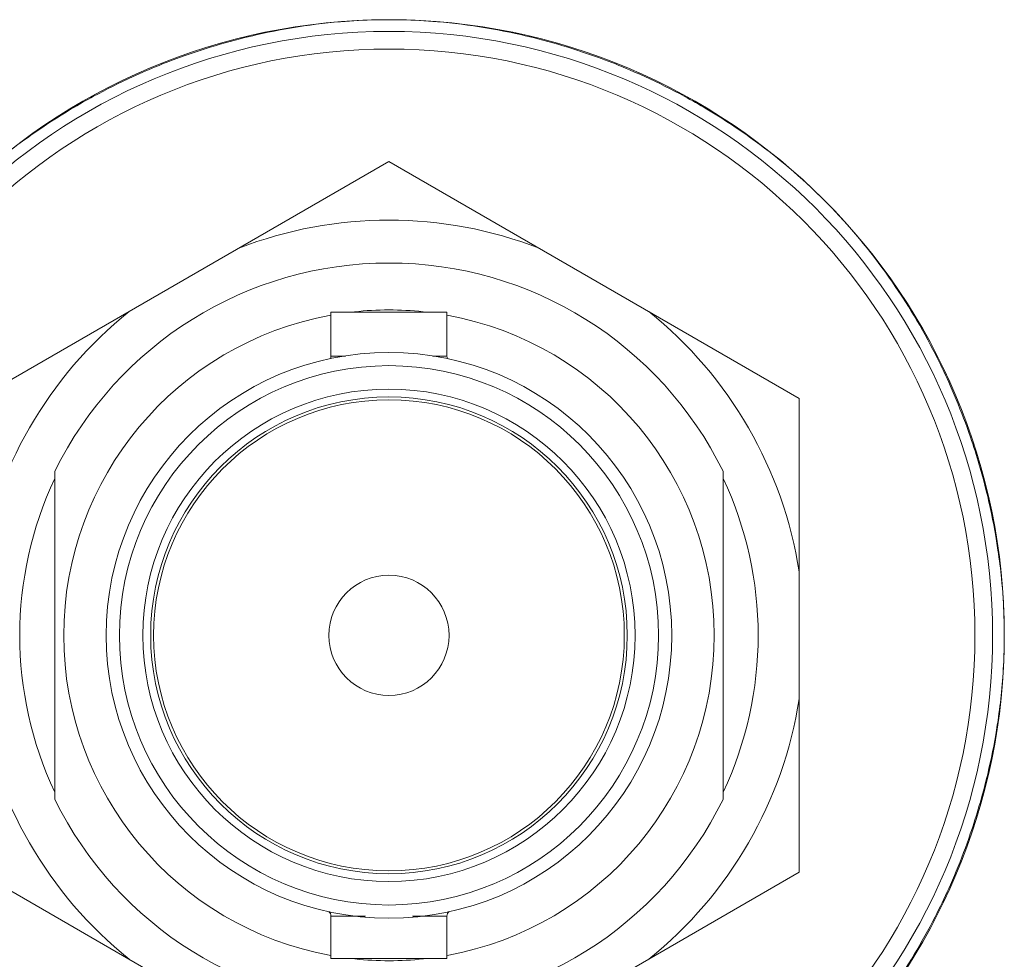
# Model space of a CAD drawing. Header units: millimetres. Extents: x 3925 to 5043, y -86 to 778.
# Tile 67 of 256: x 4286.31 to 4290.51, y -8.04 to -4.04. Entities that reach past the tile are written whole.
import ezdxf

# ---------------------------------------------------------------- set-up
doc = ezdxf.new("R2010")
doc.units = ezdxf.units.MM
doc.header["$LTSCALE"] = 46.255
for name, color, linetype in [('61-8RRB5G101DXF_CONTINUOUS_LINE', 7, 'CONTINUOUS'), ('BNC_75_-BLR-DXF_CONTINUOUS_LINE', 7, 'CONTINUOUS'), ('H30K-IO-LABEDXF_CONTINUOUS_LINE', 7, 'CONTINUOUS'), ('H30K-REAR-CODXF_CONTINUOUS_LINE', 7, 'CONTINUOUS'), ('LABEL-IO-H30DXF_CONTINUOUS_LINE', 7, 'CONTINUOUS')]:
    doc.layers.add(name, color=color, linetype=linetype)

msp = doc.modelspace()

# ---------------------------------------------------------------- linework, layer by layer
at = {"layer": '61-8RRB5G101DXF_CONTINUOUS_LINE', "color": 7, "linetype": 'Continuous', "lineweight": 0}
for p, q in [((4286.1338, -5.6511), (4287.8838, -4.6407)), ((4287.8838, -4.6407), (4289.6338, -5.6511)), ((4289.6338, -7.6718), (4289.6338, -5.6511)), ((4286.1338, -7.6718), (4287.8838, -8.6821)), ((4287.8838, -8.6821), (4289.6338, -7.6718))]:
    msp.add_line(p, q, dxfattribs=at)
for radius, start, end in [(1.7707, 68.7749, 111.2251), (1.7707, 128.7749, 171.2251), (1.7707, 8.7749, 51.2251), (1.575, 154.8793, 205.1207), (1.575, 334.8793, 25.1207), (1.7707, 188.7749, 231.2251), (1.7707, 308.7749, 351.2251)]:
    msp.add_arc((4287.8838, -6.6614), radius, start, end, dxfattribs=at)
at = {"layer": 'BNC_75_-BLR-DXF_CONTINUOUS_LINE', "color": 7, "linetype": 'Continuous', "lineweight": 0}
for p, q in [((4287.6363, -5.2839), (4287.6363, -5.4714)), ((4287.6363, -5.2839), (4288.1313, -5.2839)), ((4288.1313, -5.2839), (4288.1313, -5.4714)), ((4287.6986, -5.4714), (4287.6363, -5.4714)), ((4288.1313, -5.4714), (4288.0711, -5.4714)), ((4286.4588, -5.9618), (4286.4588, -7.3611)), ((4289.3088, -7.3611), (4289.3088, -5.9618)), ((4287.6363, -7.8589), (4287.6363, -8.0389)), ((4287.6363, -7.8589), (4287.7837, -7.8589)), ((4287.9842, -7.8589), (4288.1313, -7.8589)), ((4288.1313, -7.8589), (4288.1313, -8.0389)), ((4288.1313, -8.0389), (4287.6363, -8.0389))]:
    msp.add_line(p, q, dxfattribs=at)
for radius in [1.2063, 1.1499, 1.0499, 1.0165, 1.004, 0.2562]:
    msp.add_circle((4287.8838, -6.6614), radius, dxfattribs=at)
for centre, radius, start, end in [((4287.8838, -6.6614), 1.5875, 26.1507, 153.8493), ((4287.8838, -6.6614), 1.3875, 83.9832, 96.0848), ((4287.8838, -6.6614), 1.3875, 100.3101, 259.6929), ((4287.8838, -6.6614), 1.3875, 280.3101, 79.6929), ((4287.6113, -5.4714), 0.025, 335.7156, 0), ((4288.1563, -5.4714), 0.025, 180, 204.283), ((4287.8838, -6.6614), 1.5875, 206.1507, 333.8493), ((4287.6113, -7.8589), 0.025, 0, 52.1869), ((4288.1563, -7.8589), 0.025, 127.807, 180), ((4287.8838, -6.6614), 1.3875, 263.9832, 276.0848)]:
    msp.add_arc(centre, radius, start, end, dxfattribs=at)
at = {"layer": 'H30K-IO-LABEDXF_CONTINUOUS_LINE', "color": 7, "linetype": 'Continuous', "lineweight": 0}
for p, q in [((4287.6764, -4.0451), (4287.6971, -4.0435)), ((4288.0705, -4.0435), (4288.0914, -4.0452)), ((4289.5054, -4.5985), (4289.5328, -4.6201)), ((4290.0314, -5.1554), (4290.0439, -5.1737)), ((4290.0439, -5.1737), (4290.0562, -5.192)), ((4290.4724, -6.238), (4290.4758, -6.258)), ((4290.4758, -6.258), (4290.4789, -6.2779)), ((4290.4789, -6.2779), (4290.4819, -6.2979)), ((4290.4789, -7.0449), (4290.4757, -7.0652)), ((4290.482, -7.0246), (4290.4789, -7.0449)), ((4290.4757, -7.0652), (4290.4723, -7.0855))]:
    msp.add_line(p, q, dxfattribs=at)
for points in [[(4287.3435, -4.0954), (4287.369, -4.09), (4287.3945, -4.0848), (4287.4201, -4.0799), (4287.4456, -4.0753), (4287.4712, -4.0709), (4287.4968, -4.0668), (4287.5224, -4.0629), (4287.5481, -4.0593), (4287.5737, -4.0559), (4287.5994, -4.0528), (4287.6251, -4.05), (4287.6507, -4.0474), (4287.6764, -4.0451)], [(4287.6971, -4.0435), (4287.7158, -4.0421), (4287.7345, -4.0409), (4287.7532, -4.0398), (4287.7719, -4.0389), (4287.7906, -4.0381), (4287.8092, -4.0375), (4287.8279, -4.037), (4287.8465, -4.0366), (4287.8652, -4.0364), (4287.8838, -4.0363)], [(4287.8838, -4.0363), (4287.9024, -4.0364), (4287.9211, -4.0366), (4287.9397, -4.037), (4287.9584, -4.0375), (4287.977, -4.0381), (4287.9957, -4.0389), (4288.0144, -4.0398), (4288.0331, -4.0409), (4288.0518, -4.0421), (4288.0705, -4.0435)], [(4288.0914, -4.0452), (4288.117, -4.0475), (4288.1427, -4.05), (4288.1683, -4.0528), (4288.1939, -4.0559), (4288.2195, -4.0593), (4288.2451, -4.0629), (4288.2707, -4.0667), (4288.2963, -4.0709), (4288.3219, -4.0752), (4288.3474, -4.0799), (4288.3729, -4.0848), (4288.3984, -4.0899), (4288.4238, -4.0953)], [(4287.2497, -4.1175), (4287.263, -4.1142), (4287.2764, -4.1108), (4287.2898, -4.1076), (4287.3032, -4.1044), (4287.3166, -4.1013), (4287.3301, -4.0983), (4287.3435, -4.0954)], [(4288.4238, -4.0953), (4288.4374, -4.0983), (4288.4509, -4.1013), (4288.4644, -4.1045), (4288.4779, -4.1077), (4288.4914, -4.1109), (4288.5049, -4.1142), (4288.5184, -4.1177)], [(4286.9941, -4.1964), (4287.0151, -4.1888), (4287.0362, -4.1815), (4287.0574, -4.1743), (4287.0786, -4.1673), (4287.0998, -4.1604), (4287.1211, -4.1538), (4287.1424, -4.1473), (4287.1638, -4.141), (4287.1852, -4.1348), (4287.2067, -4.1289), (4287.2281, -4.1231), (4287.2497, -4.1175)], [(4288.5184, -4.1177), (4288.5398, -4.1232), (4288.5612, -4.129), (4288.5826, -4.1349), (4288.6039, -4.141), (4288.6252, -4.1473), (4288.6465, -4.1538), (4288.6677, -4.1604), (4288.6889, -4.1672), (4288.71, -4.1742), (4288.731, -4.1813), (4288.7521, -4.1887), (4288.773, -4.1962)], [(4286.8581, -4.2499), (4286.8731, -4.2436), (4286.8881, -4.2373), (4286.9032, -4.2312), (4286.9182, -4.2252), (4286.9333, -4.2192), (4286.9485, -4.2134), (4286.9637, -4.2076), (4286.9789, -4.2019), (4286.9941, -4.1964)], [(4288.773, -4.1962), (4288.7884, -4.2018), (4288.8037, -4.2075), (4288.819, -4.2133), (4288.8343, -4.2193), (4288.8495, -4.2252), (4288.8647, -4.2313), (4288.8799, -4.2375), (4288.8951, -4.2438), (4288.9102, -4.2501)], [(4286.6234, -4.363), (4286.6443, -4.3518), (4286.6653, -4.3407), (4286.6864, -4.3299), (4286.7075, -4.3192), (4286.7288, -4.3088), (4286.7501, -4.2985), (4286.7716, -4.2884), (4286.7931, -4.2785), (4286.8147, -4.2687), (4286.8364, -4.2592), (4286.8581, -4.2499)], [(4288.9102, -4.2501), (4288.9318, -4.2594), (4288.9533, -4.2689), (4288.9748, -4.2786), (4288.9962, -4.2885), (4289.0175, -4.2985), (4289.0388, -4.3087), (4289.0599, -4.3192), (4289.081, -4.3298), (4289.1019, -4.3405), (4289.1228, -4.3515), (4289.1436, -4.3627)], [(4286.5284, -4.417), (4286.5401, -4.4101), (4286.5519, -4.4032), (4286.5638, -4.3963), (4286.5756, -4.3895), (4286.5875, -4.3828), (4286.5994, -4.3761), (4286.6114, -4.3695), (4286.6234, -4.363)], [(4289.1436, -4.3627), (4289.1558, -4.3693), (4289.1679, -4.376), (4289.18, -4.3828), (4289.1921, -4.3896), (4289.2041, -4.3965), (4289.2162, -4.4035), (4289.2281, -4.4105), (4289.2401, -4.4175)], [(4286.2616, -4.599), (4286.2813, -4.5838), (4286.3011, -4.5689), (4286.3211, -4.5541), (4286.3413, -4.5395), (4286.3615, -4.5251), (4286.3819, -4.5109), (4286.4025, -4.4969), (4286.4231, -4.4831), (4286.4439, -4.4695), (4286.4649, -4.4561), (4286.4859, -4.4429), (4286.5071, -4.4299), (4286.5284, -4.417)], [(4289.2401, -4.4175), (4289.2612, -4.4303), (4289.2823, -4.4433), (4289.3032, -4.4564), (4289.324, -4.4698), (4289.3447, -4.4833), (4289.3653, -4.497), (4289.3857, -4.511), (4289.406, -4.5251), (4289.4261, -4.5394), (4289.4462, -4.5539), (4289.466, -4.5686), (4289.4858, -4.5834), (4289.5054, -4.5985)], [(4289.5328, -4.6201), (4289.5525, -4.636), (4289.572, -4.652), (4289.5913, -4.6683), (4289.6105, -4.6847), (4289.6295, -4.7014), (4289.6484, -4.7182), (4289.667, -4.7352), (4289.6855, -4.7524), (4289.7039, -4.7698), (4289.722, -4.7874), (4289.74, -4.8052), (4289.7566, -4.822), (4289.7731, -4.839), (4289.7894, -4.8561), (4289.8056, -4.8734)], [(4289.8056, -4.8734), (4289.8231, -4.8925), (4289.8403, -4.9117), (4289.8573, -4.9311), (4289.8742, -4.9506), (4289.8908, -4.9704), (4289.9072, -4.9903), (4289.9235, -5.0104), (4289.9395, -5.0306), (4289.9553, -5.051), (4289.971, -5.0716), (4289.9864, -5.0923), (4290.0016, -5.1132), (4290.0166, -5.1343), (4290.0314, -5.1554)], [(4290.0562, -5.192), (4290.0684, -5.2105), (4290.0745, -5.2198)], [(4290.0745, -5.2198), (4290.0871, -5.2394), (4290.0996, -5.2592), (4290.1119, -5.2791), (4290.124, -5.2991), (4290.136, -5.3193), (4290.1478, -5.3395), (4290.1594, -5.3598), (4290.1708, -5.3802), (4290.182, -5.4007), (4290.1931, -5.4213), (4290.204, -5.442), (4290.2147, -5.4628)], [(4290.2147, -5.4628), (4290.2221, -5.4775), (4290.2294, -5.4922), (4290.2367, -5.507), (4290.2438, -5.5218), (4290.2509, -5.5366), (4290.2578, -5.5515), (4290.2647, -5.5664), (4290.2715, -5.5814), (4290.2782, -5.5964)], [(4290.2782, -5.5964), (4290.2868, -5.6161), (4290.2953, -5.6358), (4290.3036, -5.6556), (4290.3118, -5.6755), (4290.3198, -5.6954), (4290.3277, -5.7154), (4290.3353, -5.7355), (4290.3429, -5.7556), (4290.3502, -5.7757), (4290.3574, -5.7959), (4290.3645, -5.8162)], [(4290.3645, -5.8162), (4290.3695, -5.8308), (4290.3744, -5.8455), (4290.3792, -5.8603), (4290.384, -5.875), (4290.3886, -5.8898), (4290.3932, -5.9046), (4290.3977, -5.9194), (4290.4021, -5.9342), (4290.4064, -5.9491)], [(4290.4064, -5.9491), (4290.4131, -5.9729), (4290.4196, -5.9969), (4290.4259, -6.0208), (4290.432, -6.0448), (4290.4379, -6.0689), (4290.4435, -6.0929), (4290.4489, -6.117), (4290.454, -6.1412), (4290.459, -6.1654), (4290.4637, -6.1896), (4290.4682, -6.2138), (4290.4724, -6.238)], [(4290.4819, -6.2979), (4290.4841, -6.3131), (4290.4862, -6.3282), (4290.4882, -6.3434), (4290.4901, -6.3586), (4290.4919, -6.3738), (4290.4936, -6.389), (4290.4953, -6.4042), (4290.4968, -6.4194)], [(4290.4968, -6.4194), (4290.4987, -6.4396), (4290.5005, -6.4598), (4290.502, -6.48), (4290.5035, -6.5002), (4290.5047, -6.5203), (4290.5058, -6.5405), (4290.5067, -6.5607), (4290.5075, -6.5808), (4290.508, -6.601), (4290.5085, -6.6211), (4290.5087, -6.6412), (4290.5088, -6.6613)], [(4290.5088, -6.6613), (4290.5088, -6.6728), (4290.5087, -6.6843), (4290.5085, -6.6958), (4290.5084, -6.7073), (4290.5081, -6.7188), (4290.5078, -6.7303), (4290.5075, -6.7418)], [(4290.5075, -6.7418), (4290.5069, -6.7579), (4290.5062, -6.774), (4290.5054, -6.7902), (4290.5045, -6.8063), (4290.5035, -6.8225), (4290.5023, -6.8386), (4290.5011, -6.8548), (4290.4998, -6.8709), (4290.4984, -6.8871), (4290.4968, -6.9032)], [(4290.4968, -6.9032), (4290.4953, -6.9184), (4290.4937, -6.9336), (4290.4919, -6.9487), (4290.4901, -6.9639), (4290.4882, -6.9791), (4290.4862, -6.9942), (4290.4841, -7.0094), (4290.482, -7.0246)], [(4290.4723, -7.0855), (4290.468, -7.1096), (4290.4636, -7.1337), (4290.4589, -7.1577), (4290.454, -7.1817), (4290.4489, -7.2057), (4290.4435, -7.2297), (4290.4379, -7.2536), (4290.4321, -7.2775), (4290.4261, -7.3013), (4290.4198, -7.3251), (4290.4134, -7.3489), (4290.4067, -7.3726)], [(4290.4067, -7.3726), (4290.4023, -7.3877), (4290.3978, -7.4028), (4290.3932, -7.4179), (4290.3886, -7.433), (4290.3838, -7.4481), (4290.379, -7.4631), (4290.3741, -7.4781), (4290.369, -7.4931), (4290.3639, -7.508)], [(4290.3639, -7.508), (4290.357, -7.528), (4290.3499, -7.5479), (4290.3426, -7.5678), (4290.3352, -7.5876), (4290.3276, -7.6074), (4290.3199, -7.6271), (4290.312, -7.6467), (4290.3039, -7.6663), (4290.2957, -7.6859), (4290.2874, -7.7054), (4290.2789, -7.7248)], [(4290.2789, -7.7248), (4290.272, -7.7402), (4290.265, -7.7556), (4290.258, -7.7709), (4290.2508, -7.7862), (4290.2436, -7.8014), (4290.2362, -7.8166), (4290.2288, -7.8317), (4290.2212, -7.8469), (4290.2136, -7.8619)], [(4290.2136, -7.8619), (4290.203, -7.8824), (4290.1923, -7.9027), (4290.1814, -7.923), (4290.1703, -7.9432), (4290.1591, -7.9633), (4290.1477, -7.9833), (4290.1361, -8.0032), (4290.1243, -8.023), (4290.1124, -8.0427), (4290.1003, -8.0623), (4290.088, -8.0818), (4290.0756, -8.1012)]]:
    msp.add_lwpolyline(points, dxfattribs=at)
at = {"layer": 'H30K-REAR-CODXF_CONTINUOUS_LINE', "color": 7, "linetype": 'Continuous', "lineweight": 0}
for radius in [2.575, 2.5]:
    msp.add_circle((4287.8838, -6.6614), radius, dxfattribs=at)
at = {"layer": 'LABEL-IO-H30DXF_CONTINUOUS_LINE', "color": 7, "linetype": 'Continuous', "lineweight": 0}
msp.add_circle((4287.8838, -6.6614), 2.625, dxfattribs=at)

doc.saveas('drawing.dxf')
